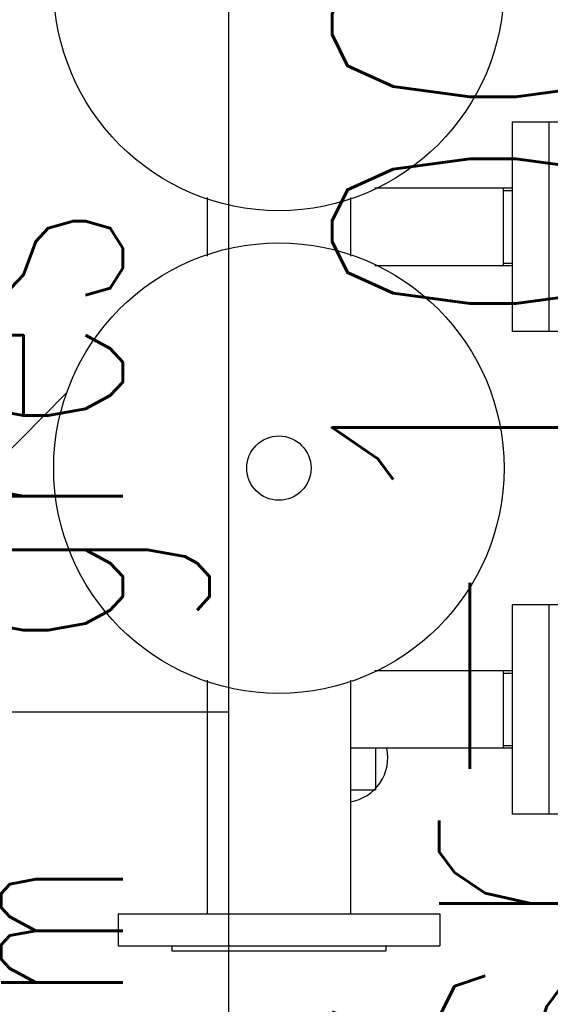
# Model space of a CAD drawing. Header units: inches. Extents: x -281236 to -70395, y 38777 to 102341.
# Tile 30 of 244: x -139603 to -139570, y 41287 to 41349. Entities that reach past the tile are written whole.
import ezdxf
from ezdxf.enums import TextEntityAlignment as Align

# ---------------------------------------------------------------- set-up
doc = ezdxf.new("R2010")
doc.units = ezdxf.units.IN
doc.header["$MEASUREMENT"] = 0
doc.layers.get('0').update_dxf_attribs({"color": 101})
for name, color, linetype in [('Cieniutko', 8, 'Continuous'), ('E-90', 6, 'Continuous'), ('E-OPIS-POM', 6, 'Continuous'), ('E35', 6, 'Continuous')]:
    doc.layers.add(name, color=color, linetype=linetype)
doc.styles.add('KA wymiar', font='romans.shx', dxfattribs={"width": 0.6})
doc.styles.add('ROMANS', font='romans', dxfattribs={"width": 0.85})

# ---------------------------------------------------------------- blocks, each defined once
blk = doc.blocks.new('pow')
blk.add_line((0, 0.5229), (0, -0.5229))
at = {"style": 'KA wymiar', "width": 0.6}
blk.add_text('m', height=0.21, dxfattribs=at).set_placement((-0.3332, -0.401))
for tag, p in [('01', (-0.1311, 0.0844)), ('000.00', (-0.3636, -0.401))]:
    blk.add_attdef(tag, text='', height=0.3, dxfattribs=at).set_placement(p, align=Align.RIGHT)
for tag, p in [('POMIESZCZENIE', (0.0709, 0.0844)), ('POSADZKA', (0.0709, -0.401))]:
    blk.add_attdef(tag, p, '', height=0.3, dxfattribs=at)

msp = doc.modelspace()

# ---------------------------------------------------------------- linework, layer by layer
at = {"layer": 'Cieniutko'}
for p, q in [((-139568.229, 41342.298), (-139572.829, 41342.298)), ((-139572.829, 41342.298), (-139572.829, 41329.298)), ((-139570.529, 41329.298), (-139570.529, 41342.298)), ((-139581.371, 41338.213), (-139572.829, 41338.213)), ((-139581.329, 41338.237), (-139581.329, 41338.213)), ((-139573.384, 41338.213), (-139573.384, 41333.383)), ((-139573.384, 41338.048), (-139572.829, 41338.048)), ((-139591.774, 41333.979), (-139591.774, 41337.621)), ((-139582.884, 41337.617), (-139582.884, 41333.975)), ((-139582.884, 41337.617), (-139582.884, 41333.975)), ((-139572.829, 41333.383), (-139581.361, 41333.383)), ((-139581.329, 41333.383), (-139581.329, 41333.364)), ((-139573.384, 41333.548), (-139572.829, 41333.548)), ((-139568.229, 41329.298), (-139572.829, 41329.298)), ((-139568.229, 41312.298), (-139572.829, 41312.298)), ((-139572.829, 41312.298), (-139572.829, 41299.298)), ((-139570.529, 41299.298), (-139570.529, 41312.298)), ((-139581.371, 41308.213), (-139572.829, 41308.213)), ((-139581.329, 41308.237), (-139581.329, 41308.213)), ((-139573.384, 41308.213), (-139573.384, 41303.383)), ((-139573.384, 41308.048), (-139572.829, 41308.048)), ((-139591.774, 41293.098), (-139591.774, 41307.621)), ((-139582.884, 41307.617), (-139582.884, 41303.383)), ((-139582.884, 41307.617), (-139582.884, 41293.098)), ((-139572.829, 41303.383), (-139582.884, 41303.383)), ((-139581.329, 41303.383), (-139581.329, 41300.798)), ((-139573.384, 41303.548), (-139572.829, 41303.548)), ((-139582.884, 41300.798), (-139581.329, 41300.798)), ((-139568.229, 41299.298), (-139572.829, 41299.298)), ((-139597.329, 41293.098), (-139597.329, 41291.098)), ((-139597.329, 41293.098), (-139577.329, 41293.098)), ((-139577.329, 41293.098), (-139577.329, 41291.098)), ((-139597.329, 41291.098), (-139577.329, 41291.098)), ((-139593.979, 41291.098), (-139593.979, 41290.798)), ((-139593.979, 41290.798), (-139580.679, 41290.798)), ((-139580.679, 41291.098), (-139580.679, 41290.798))]:
    msp.add_line(p, q, dxfattribs=at)
at = {"layer": 'Cieniutko', "extrusion": (0, 0, -1)}
msp.add_line((-139600.518, 41325.493), (-139792.468, 41131.354), dxfattribs=at)
at = {"layer": 'Cieniutko'}
for centre, radius in [((-139587.329, 41350.798), 14), ((-139587.329, 41320.798), 14), ((-139587.329, 41320.798), 2)]:
    msp.add_circle(centre, radius, dxfattribs=at)
msp.add_arc((-139583.329, 41302.798), 2.775, 279.22781, 12.16698, dxfattribs=at)
at = {"layer": 'E35', "linetype": 'Continuous', "ltscale": 0.3}
msp.add_lwpolyline([(-139558.178, 41256.909), (-139558.178, 41397.242), (-139590.456, 41397.242), (-139590.456, 41256.909)], close=True, dxfattribs=at)

# ---------------------------------------------------------------- block references
at = {"layer": 'E-OPIS-POM'}
ref = msp.add_blockref('pow', (-139618.694, 41305.65), dxfattribs=dict(at, xscale=54, yscale=54, zscale=54, rotation=90))
ref.add_attrib('POSADZKA', 'gres  P21A', (-139597.041, 41309.48), dxfattribs={"layer": '0', "height": 16.2, "rotation": 90, "style": 'KA wymiar', "width": 0.6})

# ---------------------------------------------------------------- texts
at = {"layer": 'E-90', "style": 'ROMANS', "width": 0.75}
msp.add_text('Eśr=100lux', height=20, rotation=90, dxfattribs=at).set_placement((-139574.025, 41325.564), align=Align.MIDDLE)

doc.saveas('drawing.dxf')
